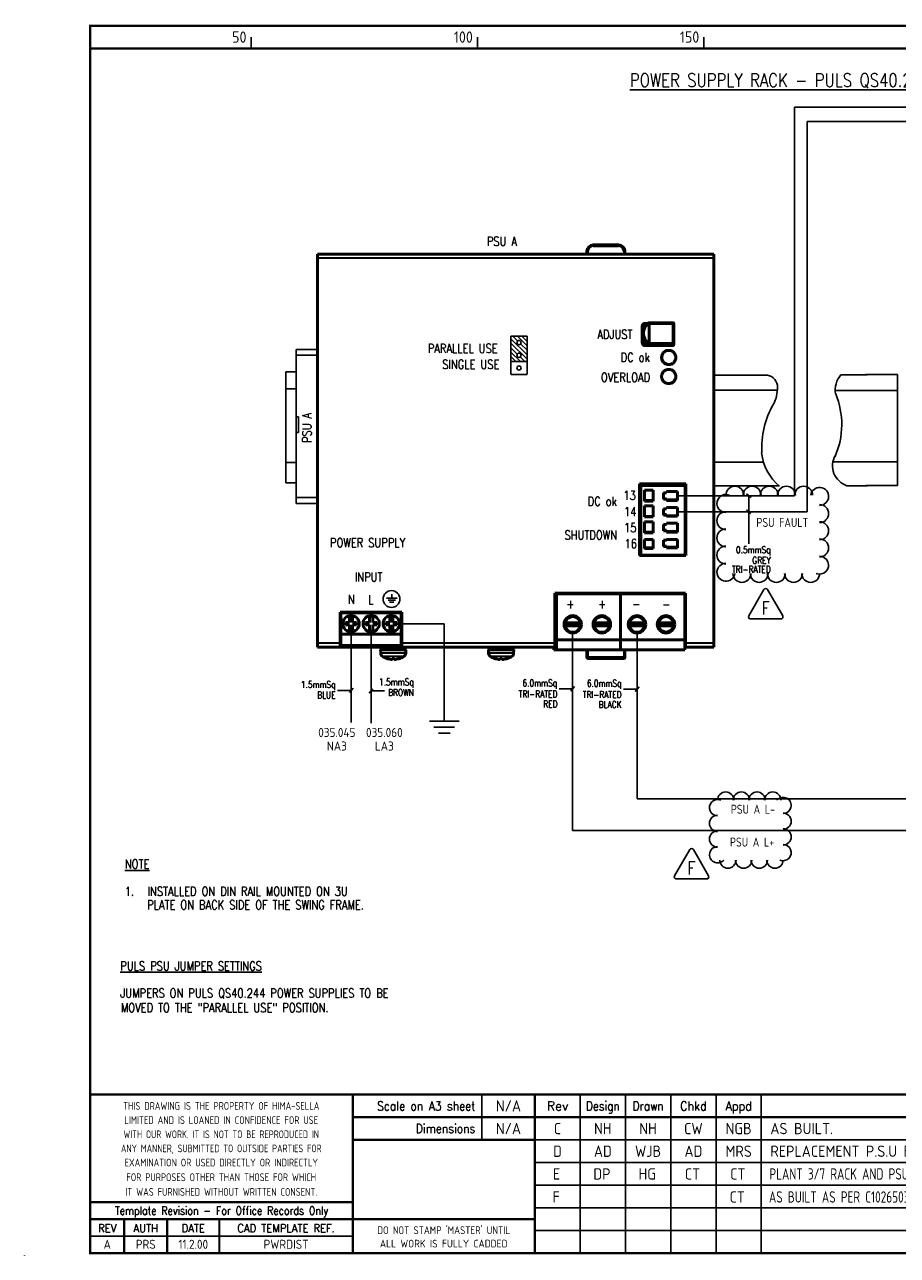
# Model space of a CAD drawing. Extents: x 0 to 408, y 0 to 275.
# Tile 1 of 3: x 0 to 193, y 0 to 272. Entities that reach past the tile are written whole.
import ezdxf
from ezdxf.enums import TextEntityAlignment as Align

# ---------------------------------------------------------------- set-up
doc = ezdxf.new("R2010")
doc.units = 0
doc.header["$MEASUREMENT"] = 0
doc.layers.get('0').update_dxf_attribs({"linetype": 'CONTINUOUS'})
for name, color, linetype in [('00-DRG_FRAME', 12, 'CONTINUOUS'), ('01-DRAW', 7, 'CONTINUOUS'), ('02-TEXT', 2, 'CONTINUOUS'), ('035', 7, 'CONTINUOUS'), ('035-TEXT', 2, 'CONTINUOUS'), ('DIM', 3, 'CONTINUOUS'), ('TEXT', 2, 'CONTINUOUS')]:
    doc.layers.add(name, color=color, linetype=linetype)
doc.layers.add('Sichtbar (ISO)', color=7, linetype='CONTINUOUS', lineweight=50)
doc.layers.add('Sichtbar schmal (ISO)', color=7, linetype='CONTINUOUS', lineweight=35)
doc.styles.add('ISO', font='iso.shx', dxfattribs={"height": 2.5})
doc.styles.add('ROMAND', font='ROMAND')
doc.styles.add('ROMANS', font='romans.shx', dxfattribs={"width": 0.8})

# ---------------------------------------------------------------- blocks, each defined once
blk = doc.blocks.new('A3-CONTRACT')
at = {"style": 'ISO'}
for tag, height, p in [('SCALE', 2.5, (106.86, 31.75)), ('DIMS', 2.5, (106.86, 26.75)), ('CONTRACT', 5, (342, 3)), ('CAD-REF', 2.5, (282, 1.75))]:
    blk.add_attdef(tag, text='', height=height, dxfattribs=at).set_placement(p, align=Align.CENTER)
for tag, p in [('TITLE_2', (303.75, 16.75)), ('TITLE_3', (303.5, 11.75))]:
    blk.add_attdef(tag, p, '', height=2.5, dxfattribs=at)
blk = doc.blocks.new('A3-REVA')
at = {"style": 'ISO'}
for tag, p in [('DESIGNED', (292, 31.75)), ('A', (117.7, 26.75)), ('DES', (127.7, 26.75)), ('DRN', (137.7, 26.75)), ('CHKD', (147.7, 26.75)), ('APPD', (157.7, 26.75)), ('DATE', (258, 26.75)), ('DRAWN', (292, 26.75)), ('CHECKED', (292, 21.75)), ('APPD', (292, 16.75)), ('DATE', (292, 11.75))]:
    blk.add_attdef(tag, text='', height=2.5, dxfattribs=at).set_placement(p, align=Align.CENTER)
blk.add_attdef('DESCRIPTION', (164.7, 26.75), '', height=2.5, dxfattribs=at)
blk = doc.blocks.new('A3-REVB')
at = {"style": 'ISO'}
for tag, p in [('B', (117.7, 21.75)), ('DES', (127.7, 21.75)), ('DRN', (137.7, 21.75)), ('CHKD', (147.7, 21.75)), ('APPD', (157.7, 21.75)), ('DATE', (258, 21.75))]:
    blk.add_attdef(tag, text='', height=2.5, dxfattribs=at).set_placement(p, align=Align.CENTER)
blk.add_attdef('DESCRIPTION', (164.7, 21.75), '', height=2.5, dxfattribs=at)
blk = doc.blocks.new('EARTH')
at = {"color": 4}
for p, q in [((-0.5, 0), (0.5, 0)), ((-0.35, -0.2), (0.35, -0.2)), ((-0.2, -0.4), (0.2, -0.4))]:
    blk.add_line(p, q, dxfattribs=at)
blk = doc.blocks.new('*U22')
at = {"color": 0, "linetype": 'ByBlock', "lineweight": -2}
for centre, start, end in [((-5.43, 6.62), 0, 180), ((-1.97, 6.62), 0, 180), ((1.49, 6.62), 0, 180), ((4.96, 6.62), 0, 180), ((-7.23, 4.96), 67.4635, 270), ((7.23, 5.43), 270, 138.7357), ((-7.23, 1.49), 90, 270), ((7.23, 1.97), 270, 90), ((7.23, -1.49), 270, 90), ((-7.23, -1.97), 90, 270), ((-7.23, -5.43), 90, 318.7357), ((7.23, -4.96), 247.4635, 90), ((-4.96, -6.62), 180, 0), ((-1.49, -6.62), 180, 0), ((1.97, -6.62), 180, 0), ((5.43, -6.62), 180, 0)]:
    blk.add_arc(centre, 1.8, start, end, dxfattribs=at)
blk = doc.blocks.new('TRI-D')
at = {"layer": '01-DRAW'}
blk.add_lwpolyline([(-0.26, 2.55), (-2.34, -1.05, 0.57735), (-2.08, -1.5), (2.08, -1.5, 0.57735), (2.34, -1.05), (0.26, 2.55, 0.57735)], format="xyb", close=True, dxfattribs=at)
at = {"layer": '02-TEXT', "color": 2, "style": 'ROMANS', "width": 0.8}
blk.add_text('F', height=1.8, dxfattribs=at).set_placement((0, 0), align=Align.MIDDLE)
blk = doc.blocks.new('*U24')
at = {"color": 0, "linetype": 'ByBlock', "lineweight": -2}
for centre, start, end in [((-9.41, 6.19), 66.5644, 270), ((-7.61, 7.84), 0, 180), ((-4.16, 7.84), 0, 180), ((-0.71, 7.84), 0, 180), ((2.74, 7.84), 0, 180), ((6.19, 7.84), 0, 180), ((9.41, 7.61), 270, 172.6225), ((9.41, 4.16), 270, 90), ((-9.41, 2.74), 90, 270), ((9.41, 0.71), 270, 90), ((-9.41, -0.71), 90, 270), ((-9.41, -4.16), 90, 270), ((9.41, -2.74), 270, 90), ((9.41, -6.19), 246.5644, 90), ((-9.41, -7.61), 90, 352.6225), ((-6.19, -7.84), 180, 0), ((-2.74, -7.84), 180, 0), ((0.71, -7.84), 180, 0), ((4.16, -7.84), 180, 0), ((7.61, -7.84), 180, 0)]:
    blk.add_arc(centre, 1.8, start, end, dxfattribs=at)

msp = doc.modelspace()

# ---------------------------------------------------------------- hatches: boundary and pattern name
at = {"layer": 'DIM'}
h = msp.add_hatch(dxfattribs=at)
h.set_pattern_fill('ANSI31', color=256, scale=5.600064, angle=180, style=0)
h.set_pattern_definition([(135, (-831.2582, 565.897), (0.4949804, 0.4949804), [])])
h.paths.add_polyline_path([(110.96, 197.34), (107.41, 197.34), (107.41, 202.94), (110.96, 202.94)])
h.paths.add_polyline_path([(108.72, 198.74, 1), (109.65, 198.74, 1)], flags=16)
h.paths.add_polyline_path([(109.65, 201.54, 1), (108.72, 201.54, 1)], flags=16)

# ---------------------------------------------------------------- linework, layer by layer
for p, q in [((170.01, 167.73), (170.01, 253.52)), ((170.01, 253.52), (376.19, 253.52)), ((172.85, 164.19), (172.85, 250.38)), ((172.85, 250.38), (376.16, 250.38)), ((107.41, 194.54), (107.41, 202.94)), ((107.41, 202.94), (110.96, 202.94)), ((110.96, 194.54), (110.96, 202.94)), ((110.96, 194.54), (110.96, 202.94)), ((59.94, 191.3), (59.94, 200)), ((59.94, 200), (64.69, 200)), ((59.96, 198.75), (64.73, 198.75)), ((64.69, 200), (64.69, 191)), ((107.41, 197.34), (110.96, 197.34)), ((57.71, 195.11), (59.94, 195.11)), ((107.41, 194.53), (111, 194.53)), ((186.09, 194.44), (180.27, 194.44)), ((59.94, 191.3), (57.73, 191.3)), ((59.94, 191.3), (59.94, 166.05)), ((64.69, 191), (64.69, 177.69)), ((186.85, 190.95), (179.01, 190.95)), ((59.94, 185.13), (60.52, 185.13)), ((60.52, 185.13), (60.52, 181.72)), ((60.52, 181.72), (59.94, 181.72)), ((59.93, 175.06), (57.72, 175.06)), ((186.42, 175.2), (178.54, 175.2)), ((57.71, 170.61), (59.94, 170.61)), ((158.44, 169.89), (166.63, 169.89)), ((186.17, 169.95), (181.53, 169.95)), ((59.94, 167.35), (64.69, 167.35)), ((59.94, 166.05), (64.69, 166.05)), ((144.26, 167.73), (170.01, 167.73)), ((144.24, 164.19), (172.85, 164.19)), ((72.09, 137.75), (72.09, 117.63)), ((76.51, 137.68), (76.51, 117.53))]:
    msp.add_line(p, q)
at = {"color": 0}
for p, q in [((164.08, 194.32), (152.21, 194.32)), ((152.22, 191.02), (166.25, 191.02)), ((152.4, 175.12), (163.21, 175.12)), ((92.65, 139.46), (82.79, 139.46)), ((92.65, 117.88), (92.65, 139.46)), ((121.01, 137.32), (121.01, 93.78)), ((135.32, 137.32), (135.32, 100.81)), ((135.32, 100.81), (205.49, 100.81)), ((121.01, 93.78), (198.34, 93.78))]:
    msp.add_line(p, q, dxfattribs=at)
at = {"color": 4}
msp.add_line((81.11, 145.14), (81.11, 146.02), dxfattribs=at)
at = {"color": 3}
for p, q in [((118.07, 125.06), (121.02, 125.06)), ((69.14, 124.73), (72.09, 124.73)), ((76.54, 124.65), (79.49, 124.65)), ((132.3, 125), (135.25, 125))]:
    msp.add_line(p, q, dxfattribs=at)
for centre in [(109.19, 201.54), (109.19, 198.74), (109.19, 195.94)]:
    msp.add_circle(centre, 0.467)
at = {"color": 4}
msp.add_circle((81.03, 144.92), 1.86, dxfattribs=at)
at = {"color": 0}
for centre, radius, start, end in [((163.58, 191.69), 2.71, 359.1461, 79.6188), ((158.75, 191.44), 7.51, 332.4336, 1.8502), ((182.22, 178.23), 19.43, 149.9282, 183.1128), ((173.92, 178.44), 11.22, 186.4762, 229.8985)]:
    msp.add_arc(centre, radius, start, end, dxfattribs=at)
for centre, radius, start, end in [((183.9, 191.11), 4.89, 137.3441, 190.4742), ((162.81, 183.46), 17.66, 336.4818, 22.4433), ((183.03, 174.31), 4.59, 149.853, 251.9425)]:
    msp.add_arc(centre, radius, start, end)
at = {"layer": '00-DRG_FRAME'}
for p, q in [((50, 266.5), (50, 269)), ((100, 266.5), (100, 269)), ((150, 266.5), (150, 269)), ((101.01, 35.5), (101.01, 25.5)), ((122.7, 35.5), (122.7, 0.5)), ((132.7, 0.5), (132.7, 35.5)), ((142.7, 0.5), (142.7, 35.5)), ((152.7, 35.5), (152.7, 0.5)), ((162.7, 35.5), (162.7, 0.5)), ((302, 25.5), (112.7, 25.5)), ((112.7, 20.5), (302, 20.5)), ((302, 15.5), (112.7, 15.5)), ((112.7, 10.5), (265, 10.5)), ((302, 5.5), (112.7, 5.5)), ((72.5, 4.25), (14.5, 4.25)), ((0, 0), (0, 0.03))]:
    msp.add_line(p, q, dxfattribs=at)
at = {"layer": '00-DRG_FRAME', "const_width": 0.5}
msp.add_lwpolyline([(14.5, 0.5), (404.5, 0.5), (404.5, 271.5), (14.5, 271.5)], close=True, dxfattribs=at)
for points in [[(14.5, 266.5), (404.5, 266.5)], [(404.5, 35.5), (14.5, 35.5)], [(72.5, 0.5), (72.5, 35.5)], [(112.7, 0.5), (112.7, 35.5)], [(265, 30.5), (72.5, 30.5)], [(112.7, 25.5), (72.5, 25.5)], [(14.5, 11.75), (72.5, 11.75)], [(14.5, 8), (72.5, 8)], [(22, 0.5), (22, 8)], [(31.5, 0.5), (31.5, 8)], [(43, 0.5), (43, 8)], [(112.7, 8), (72.5, 8)]]:
    msp.add_lwpolyline(points, dxfattribs=at)
at = {"layer": '01-DRAW'}
for p, q in [((57.71, 170.61), (57.71, 195.11)), ((152.22, 169.89), (152.22, 194.39)), ((192.76, 194.46), (185.76, 194.46)), ((192.76, 169.96), (192.76, 194.46)), ((192.76, 190.96), (185.76, 190.96)), ((192.76, 175.21), (185.76, 175.21)), ((152.22, 169.89), (159.22, 169.89)), ((192.76, 169.96), (185.76, 169.96))]:
    msp.add_line(p, q, dxfattribs=at)
at = {"layer": 'Sichtbar (ISO)'}
for p, q in [((125.59, 223.12), (131.19, 223.12)), ((152.19, 221.09), (64.69, 221.09)), ((64.69, 220.18), (64.69, 221.09)), ((64.69, 135.21), (64.69, 220.18)), ((124.19, 221.09), (124.19, 221.72)), ((132.59, 221.72), (132.59, 221.09)), ((152.19, 220.18), (152.19, 221.09)), ((152.19, 135.21), (152.19, 220.18)), ((136.39, 205.09), (136.39, 203.59)), ((137.09, 205.79), (137.59, 205.79)), ((137.77, 205.89), (137.7, 205.85)), ((137.89, 205.68), (137.9, 205.62)), ((137.9, 201.48), (137.9, 205.62)), ((142.87, 205.93), (137.91, 205.93)), ((143.39, 205.42), (143.39, 205.77)), ((143.39, 201.59), (143.39, 205.42)), ((136.39, 203.53), (136.39, 203.59)), ((136.39, 203.53), (136.39, 201.64)), ((136.39, 201.64), (136.39, 201.57)), ((137.14, 201.59), (137.14, 201.58)), ((137.18, 201.55), (137.17, 201.56)), ((137.9, 201.48), (137.89, 201.42)), ((143.39, 201.21), (143.39, 201.59)), ((143.39, 201.11), (143.39, 201.21)), ((143.11, 200.88), (137.09, 200.88)), ((143.27, 200.99), (137.91, 200.99)), ((140.7, 198.25), (140.7, 198.32)), ((135.81, 170.34), (135.81, 154.5)), ((135.81, 170.34), (146.03, 170.34)), ((136.09, 170.34), (136.09, 170.02)), ((145.89, 170.02), (136.09, 170.02)), ((136.09, 170.02), (136.09, 154.61)), ((136.9, 168.98), (138.79, 168.98)), ((136.9, 166.54), (136.9, 168.98)), ((138.79, 168.98), (138.79, 166.54)), ((141.8, 168.35), (141.8, 168.63)), ((141.8, 168.63), (144.18, 168.63)), ((144.18, 168.63), (144.18, 166.68)), ((145.89, 170.34), (145.89, 170.02)), ((145.89, 170.02), (145.89, 154.61)), ((146.03, 154.5), (146.03, 170.34)), ((136.9, 166.66), (138.79, 166.66)), ((138.79, 166.54), (136.9, 166.54)), ((141.1, 168.35), (141.8, 168.35)), ((141.1, 166.96), (141.1, 168.35)), ((141.1, 167.08), (141.8, 167.08)), ((141.8, 166.96), (141.1, 166.96)), ((141.8, 166.96), (141.8, 167.08)), ((141.8, 166.68), (141.8, 166.96)), ((141.8, 166.8), (144.18, 166.8)), ((144.18, 166.68), (141.8, 166.68)), ((145.89, 168.3), (146.03, 168.3)), ((145.89, 168.25), (146.03, 168.25)), ((145.89, 167.56), (146.03, 167.56)), ((136.9, 165.49), (138.79, 165.49)), ((136.9, 163.05), (136.9, 165.49)), ((136.9, 163.17), (138.79, 163.17)), ((138.79, 163.05), (136.9, 163.05)), ((138.79, 165.49), (138.79, 163.05)), ((141.1, 164.86), (141.8, 164.86)), ((141.1, 163.47), (141.1, 164.86)), ((141.1, 163.59), (141.8, 163.59)), ((141.8, 163.47), (141.1, 163.47)), ((141.8, 164.86), (141.8, 165.14)), ((141.8, 165.14), (144.18, 165.14)), ((141.8, 163.47), (141.8, 163.59)), ((141.8, 163.19), (141.8, 163.47)), ((141.8, 163.31), (144.18, 163.31)), ((144.18, 163.19), (141.8, 163.19)), ((144.18, 165.14), (144.18, 163.19)), ((145.89, 164.82), (146.03, 164.82)), ((145.89, 164.77), (146.03, 164.77)), ((145.89, 164.07), (146.03, 164.07)), ((136.9, 162), (138.79, 162)), ((136.9, 159.56), (136.9, 162)), ((138.79, 162), (138.79, 159.56)), ((141.1, 161.38), (141.8, 161.38)), ((141.1, 159.98), (141.1, 161.38)), ((141.8, 161.38), (141.8, 161.66)), ((141.8, 161.66), (144.18, 161.66)), ((144.18, 161.66), (144.18, 159.7)), ((145.89, 161.33), (146.03, 161.33)), ((145.89, 161.28), (146.03, 161.28)), ((145.89, 160.58), (146.03, 160.58)), ((136.9, 159.69), (138.79, 159.69)), ((138.79, 159.56), (136.9, 159.56)), ((138.79, 158.1), (136.9, 158.1)), ((136.9, 156.08), (136.9, 158.1)), ((138.79, 158.1), (138.79, 156.08)), ((141.1, 160.11), (141.8, 160.11)), ((141.8, 159.98), (141.1, 159.98)), ((141.1, 156.5), (141.1, 157.89)), ((141.1, 157.89), (141.8, 157.89)), ((141.8, 159.98), (141.8, 160.11)), ((141.8, 159.7), (141.8, 159.98)), ((141.8, 159.83), (144.18, 159.83)), ((144.18, 159.7), (141.8, 159.7)), ((144.18, 158.1), (141.8, 158.1)), ((141.8, 157.89), (141.8, 158.1)), ((144.18, 158.1), (144.18, 156.22)), ((145.89, 157.84), (146.03, 157.84)), ((145.89, 157.79), (146.03, 157.79)), ((136.9, 156.2), (138.79, 156.2)), ((138.79, 156.08), (136.9, 156.08)), ((141.1, 156.62), (141.8, 156.62)), ((141.8, 156.5), (141.1, 156.5)), ((141.8, 156.5), (141.8, 156.62)), ((141.8, 156.22), (141.8, 156.5)), ((141.8, 156.34), (144.18, 156.34)), ((144.18, 156.22), (141.8, 156.22)), ((145.89, 157.1), (146.03, 157.1)), ((146.03, 154.5), (135.81, 154.5)), ((145.89, 154.61), (136.09, 154.61)), ((117.13, 146.19), (117.13, 135.21)), ((117.13, 146.19), (145.97, 146.19)), ((117.45, 146.05), (117.13, 146.05)), ((117.45, 144.44), (117.13, 144.44)), ((117.45, 135.9), (117.45, 146.05)), ((117.45, 146.05), (131.64, 146.05)), ((131.64, 135.9), (131.64, 146.05)), ((131.64, 146.05), (145.83, 146.05)), ((131.64, 135.9), (131.64, 146.05)), ((145.83, 135.9), (145.83, 146.05)), ((145.97, 135.21), (145.97, 146.19)), ((69.66, 141.99), (69.66, 135.21)), ((69.66, 141.99), (83.34, 141.99)), ((69.87, 141.99), (69.87, 141.85)), ((69.87, 141.85), (69.87, 137.16)), ((69.87, 141.85), (83.2, 141.85)), ((83.2, 141.85), (83.2, 141.99)), ((83.2, 137.16), (83.2, 141.85)), ((83.34, 135.21), (83.34, 141.99)), ((70.87, 139.75), (71.74, 139.75)), ((70.87, 139.19), (70.87, 139.75)), ((71.74, 139.19), (70.87, 139.19)), ((71.74, 139.75), (71.74, 141.15)), ((71.74, 141.15), (72.44, 141.15)), ((71.74, 137.79), (71.74, 139.19)), ((72.44, 141.15), (72.44, 139.75)), ((72.44, 139.75), (73.32, 139.75)), ((72.44, 139.19), (72.44, 137.79)), ((73.32, 139.19), (72.44, 139.19)), ((73.32, 139.75), (73.32, 139.19)), ((76.19, 139.75), (75.31, 139.75)), ((75.31, 139.75), (75.31, 139.19)), ((75.31, 139.19), (76.19, 139.19)), ((76.19, 141.15), (76.19, 139.75)), ((76.89, 141.15), (76.19, 141.15)), ((76.19, 139.19), (76.19, 137.79)), ((76.89, 139.75), (76.89, 141.15)), ((77.76, 139.75), (76.89, 139.75)), ((76.89, 137.79), (76.89, 139.19)), ((76.89, 139.19), (77.76, 139.19)), ((77.76, 139.19), (77.76, 139.75)), ((80.63, 139.75), (79.76, 139.75)), ((79.76, 139.75), (79.76, 139.19)), ((79.76, 139.19), (80.63, 139.19)), ((80.63, 141.15), (80.63, 139.75)), ((81.33, 141.15), (80.63, 141.15)), ((80.63, 139.19), (80.63, 137.79)), ((81.33, 139.75), (81.33, 141.15)), ((82.21, 139.75), (81.33, 139.75)), ((81.33, 137.79), (81.33, 139.19)), ((81.33, 139.19), (82.21, 139.19)), ((82.21, 139.19), (82.21, 139.75)), ((119.38, 139.68), (122.74, 139.68)), ((122.74, 138.98), (119.38, 138.98)), ((129.15, 139.68), (125.79, 139.68)), ((125.79, 138.98), (129.15, 138.98)), ((133.57, 139.68), (136.93, 139.68)), ((136.93, 138.98), (133.57, 138.98)), ((143.33, 139.68), (139.98, 139.68)), ((139.98, 138.98), (143.33, 138.98)), ((69.87, 137.16), (69.87, 134.68)), ((69.87, 137.16), (83.2, 137.16)), ((72.44, 137.79), (71.74, 137.79)), ((76.19, 137.79), (76.89, 137.79)), ((80.63, 137.79), (81.33, 137.79)), ((83.2, 134.68), (83.2, 137.16)), ((117.45, 133.73), (117.45, 135.9)), ((117.45, 135.9), (131.64, 135.9)), ((131.64, 133.73), (131.64, 135.9)), ((131.64, 135.9), (145.83, 135.9)), ((131.64, 133.73), (131.64, 135.9)), ((145.83, 133.73), (145.83, 135.9)), ((64.69, 134.29), (64.69, 135.21)), ((69.66, 134.29), (64.69, 134.29)), ((69.66, 135.59), (69.87, 135.59)), ((69.66, 135.21), (69.66, 134.29)), ((69.66, 134.82), (69.87, 134.82)), ((83.34, 134.29), (69.66, 134.29)), ((69.87, 134.68), (69.87, 134.47)), ((69.87, 134.68), (83.2, 134.68)), ((69.87, 134.47), (83.2, 134.47)), ((84.22, 133.73), (78.62, 133.73)), ((78.65, 132.96), (78.62, 133.73)), ((78.76, 133.93), (78.76, 134.29)), ((83.2, 135.59), (83.34, 135.59)), ((83.2, 134.82), (83.34, 134.82)), ((83.2, 134.47), (83.2, 134.68)), ((83.34, 134.29), (83.34, 135.21)), ((117.13, 134.29), (83.34, 134.29)), ((84.08, 133.73), (84.08, 134.29)), ((84.2, 132.96), (84.22, 133.73)), ((108.02, 133.73), (102.42, 133.73)), ((102.45, 132.96), (102.42, 133.73)), ((102.56, 133.93), (102.56, 134.29)), ((107.88, 133.73), (107.88, 134.29)), ((108, 132.96), (108.02, 133.73)), ((116.89, 134.29), (116.89, 133.73)), ((117.45, 133.73), (116.89, 133.73)), ((117.45, 135.34), (117.13, 135.34)), ((117.13, 135.21), (117.13, 134.29)), ((117.45, 133.73), (131.64, 133.73)), ((124.19, 132.05), (124.19, 133.73)), ((131.64, 133.73), (145.83, 133.73)), ((132.59, 133.73), (132.59, 132.05)), ((145.97, 134.89), (145.83, 134.89)), ((145.83, 134.82), (145.97, 134.82)), ((145.97, 134.29), (145.83, 134.29)), ((145.97, 134.29), (145.97, 135.21)), ((152.19, 134.29), (145.97, 134.29)), ((152.19, 134.29), (152.19, 135.21)), ((79.94, 131.82), (79.94, 131.82)), ((81.15, 131.6), (81.17, 131.82)), ((81.15, 131.6), (81.15, 131.6)), ((81.16, 131.82), (81.16, 131.83)), ((81.16, 131.82), (81.69, 131.82)), ((81.69, 131.6), (81.67, 131.82)), ((81.69, 131.83), (81.69, 131.82)), ((82.9, 131.82), (82.91, 131.82)), ((103.74, 131.82), (103.74, 131.82)), ((104.95, 131.6), (104.97, 131.82)), ((104.95, 131.6), (104.95, 131.6)), ((104.96, 131.82), (104.96, 131.83)), ((104.96, 131.82), (105.49, 131.82)), ((105.49, 131.6), (105.47, 131.82)), ((105.49, 131.83), (105.49, 131.82)), ((106.7, 131.82), (106.71, 131.82)), ((132.31, 131.77), (124.47, 131.77))]:
    msp.add_line(p, q, dxfattribs=at)
at = {"layer": 'Sichtbar (ISO)', "flags": 128}
for points in [[(137.7, 205.85), (137.41, 205.67), (137.15, 205.45), (136.93, 205.19), (136.74, 204.91), (136.59, 204.6), (136.48, 204.28), (136.41, 203.94), (136.39, 203.59)], [(136.39, 205.09), (136.4, 205.23), (136.44, 205.36), (136.51, 205.48), (136.59, 205.59), (136.7, 205.67), (136.82, 205.74), (136.95, 205.77), (137.09, 205.79)], [(137.89, 205.68), (137.83, 205.76), (137.78, 205.82), (137.73, 205.85), (137.7, 205.85)], [(142.87, 205.93), (143.03, 205.93), (143.18, 205.93), (143.25, 205.92), (143.32, 205.9), (143.37, 205.84), (143.39, 205.77)], [(137.17, 201.56), (136.99, 201.77), (136.84, 202), (136.7, 202.24), (136.59, 202.48), (136.5, 202.74), (136.44, 203), (136.4, 203.27), (136.39, 203.53)], [(136.39, 201.57), (136.4, 201.44), (136.44, 201.31), (136.51, 201.19), (136.59, 201.08), (136.7, 200.99), (136.82, 200.93), (136.95, 200.89), (137.09, 200.88)], [(137.76, 201.03), (137.46, 201.23), (137.18, 201.48)], [(137.69, 201.17), (137.72, 201.19), (137.77, 201.25), (137.82, 201.33), (137.89, 201.42)], [(137.91, 200.99), (137.83, 201), (137.76, 201.03)], [(142.25, 199.83), (142.4, 199.82), (142.56, 199.8), (142.71, 199.76), (142.86, 199.71), (143, 199.64), (143.13, 199.56), (143.26, 199.47), (143.37, 199.37), (143.47, 199.25), (143.56, 199.13), (143.64, 199), (143.71, 198.86), (143.76, 198.71), (143.8, 198.56), (143.82, 198.4), (143.83, 198.25), (143.82, 198.1), (143.8, 197.95), (143.76, 197.8), (143.71, 197.65), (143.64, 197.51), (143.56, 197.38), (143.47, 197.25), (143.37, 197.14), (143.26, 197.04), (143.13, 196.95), (143, 196.87), (142.86, 196.8), (142.71, 196.75), (142.56, 196.71), (142.4, 196.69), (142.25, 196.68), (142.1, 196.69), (141.95, 196.71), (141.8, 196.75), (141.65, 196.8), (141.51, 196.87), (141.37, 196.95), (141.25, 197.04), (141.14, 197.14), (141.04, 197.25), (140.94, 197.38), (140.86, 197.51), (140.8, 197.65), (140.74, 197.8), (140.71, 197.95), (140.68, 198.1), (140.68, 198.25), (140.68, 198.4), (140.71, 198.56), (140.74, 198.71), (140.8, 198.86), (140.86, 199), (140.94, 199.13), (141.04, 199.25), (141.14, 199.37), (141.25, 199.47), (141.37, 199.56), (141.51, 199.64), (141.65, 199.71), (141.8, 199.76), (141.95, 199.8), (142.1, 199.82), (142.25, 199.83)], [(143.35, 201.02), (143.31, 200.96), (143.25, 200.92), (143.18, 200.89), (143.11, 200.88)], [(143.23, 200.99), (143.17, 200.96), (143.11, 200.94)], [(142.25, 195.63), (142.4, 195.62), (142.56, 195.6), (142.71, 195.56), (142.86, 195.51), (143, 195.44), (143.13, 195.36), (143.26, 195.27), (143.37, 195.17), (143.47, 195.05), (143.56, 194.93), (143.64, 194.8), (143.71, 194.66), (143.76, 194.51), (143.8, 194.36), (143.82, 194.2), (143.83, 194.05), (143.82, 193.9), (143.8, 193.75), (143.76, 193.6), (143.71, 193.45), (143.64, 193.31), (143.56, 193.18), (143.47, 193.05), (143.37, 192.94), (143.26, 192.84), (143.13, 192.75), (143, 192.67), (142.86, 192.6), (142.71, 192.55), (142.56, 192.51), (142.4, 192.49), (142.25, 192.48), (142.1, 192.49), (141.95, 192.51), (141.8, 192.55), (141.65, 192.6), (141.51, 192.67), (141.37, 192.75), (141.25, 192.84), (141.14, 192.94), (141.04, 193.05), (140.94, 193.18), (140.86, 193.31), (140.8, 193.45), (140.74, 193.6), (140.71, 193.75), (140.68, 193.9), (140.68, 194.05), (140.68, 194.2), (140.71, 194.36), (140.74, 194.51), (140.8, 194.66), (140.86, 194.8), (140.94, 194.93), (141.04, 195.05), (141.14, 195.17), (141.25, 195.27), (141.37, 195.36), (141.51, 195.44), (141.65, 195.51), (141.8, 195.56), (141.95, 195.6), (142.1, 195.62), (142.25, 195.63)], [(81.15, 131.6), (81.14, 131.59), (81.1, 131.59), (81.03, 131.59), (80.96, 131.6)], [(81.89, 131.6), (81.81, 131.59), (81.75, 131.59), (81.7, 131.59), (81.69, 131.6)], [(104.95, 131.6), (104.94, 131.59), (104.9, 131.59), (104.83, 131.59), (104.76, 131.6)], [(105.69, 131.6), (105.61, 131.59), (105.55, 131.59), (105.5, 131.59), (105.49, 131.6)]]:
    msp.add_lwpolyline(points, dxfattribs=at)
at = {"layer": 'Sichtbar (ISO)'}
for centre, radius in [((72.09, 139.47), 1.8), ((76.54, 139.47), 1.8), ((80.98, 139.47), 1.8), ((121.06, 139.33), 1.93), ((127.47, 139.33), 1.93), ((135.25, 139.33), 1.92), ((141.66, 139.33), 1.92)]:
    msp.add_circle(centre, radius, dxfattribs=at)
for centre, radius, start, end in [((125.59, 221.72), 1.4, 90, 180), ((131.19, 221.72), 1.4, 0, 90), ((137.91, 205.65), 0.28, 90, 120.2583), ((137.28, 201.58), 0.14, 180, 224.506), ((121.06, 139.33), 1.72, 11.7757, 168.2243), ((121.06, 139.33), 1.72, 191.7757, 348.2243), ((127.47, 139.33), 1.72, 11.7757, 168.2243), ((127.47, 139.33), 1.72, 191.7757, 348.2243), ((135.25, 139.33), 1.71, 11.7757, 168.2243), ((135.25, 139.33), 1.72, 191.7757, 348.2243), ((141.66, 139.33), 1.71, 11.7757, 168.2243), ((141.66, 139.33), 1.71, 191.7757, 348.2243), ((79.56, 132.99), 0.91, 182, 239.2087), ((81.42, 136.11), 4.55, 239.2087, 250.4409), ((79.94, 131.94), 0.116, 250.4409, 270), ((82.91, 131.94), 0.116, 270, 289.5591), ((81.42, 136.11), 4.55, 289.5591, 300.7913), ((83.29, 132.99), 0.91, 300.7913, 358), ((103.36, 132.99), 0.91, 182, 239.2087), ((105.22, 136.11), 4.55, 239.2087, 250.4409), ((103.74, 131.94), 0.116, 250.4409, 270), ((106.71, 131.94), 0.116, 270, 289.5591), ((105.22, 136.11), 4.55, 289.5591, 300.7913), ((107.09, 132.99), 0.91, 300.7913, 358), ((124.47, 132.05), 0.28, 180, 270), ((132.31, 132.05), 0.28, 270, 0)]:
    msp.add_arc(centre, radius, start, end, dxfattribs=at)
for centre, major_axis, ratio, start_param, end_param in [((143.25, 201.13), (0.106, -0.106), 0.856223, 5.420485, 6.991281), ((142.31, 198.32), (-1.61, 0), 0.991572, 5.962051, 8.36673), ((142.31, 198.25), (-1.61, 0), 0.991572, 0, 1.061602), ((142.23, 194.13), (1.61, 0), 0.994022, 3.873184, 6.068737), ((89.4, 133.93), (-10.63, 0), 0.866025, 6.283183, 6.304249), ((113.2, 133.93), (-10.63, 0), 0.866025, 6.283183, 6.304249), ((81.42, 136.1), (-4.44, 0.97), 0.996012, 1.450252, 1.683578), ((81.56, 136.1), (-0.4, -4.53), 0.019103, 5.947706, 6.181032), ((81.29, 136.1), (0.4, -4.53), 0.019103, 0.102154, 0.335479), ((81.42, 136.1), (-4.44, -0.97), 0.996012, 1.458015, 1.69134), ((105.22, 136.1), (-4.44, 0.97), 0.996012, 1.450252, 1.683578), ((105.36, 136.1), (-0.4, -4.53), 0.019103, 5.947706, 6.181032), ((105.09, 136.1), (0.4, -4.53), 0.019103, 0.102154, 0.335479), ((105.22, 136.1), (-4.44, -0.97), 0.996012, 1.458015, 1.69134)]:
    msp.add_ellipse(centre, major_axis=major_axis, ratio=ratio, start_param=start_param, end_param=end_param, dxfattribs=at)
at = {"layer": 'Sichtbar schmal (ISO)'}
for p, q in [((125.59, 223.12), (125.59, 222.84)), ((125.59, 222.84), (131.19, 222.84)), ((131.19, 223.12), (131.19, 222.84)), ((152.19, 220.18), (64.69, 220.18)), ((124.19, 221.72), (124.47, 221.72)), ((124.47, 221.09), (124.47, 221.72)), ((132.31, 221.72), (132.59, 221.72)), ((132.31, 221.72), (132.31, 221.09)), ((136.53, 204.45), (136.53, 205.12)), ((137.09, 205.79), (137.09, 205.67)), ((137.09, 205.67), (137.42, 205.67)), ((137.91, 205.93), (137.91, 205.69)), ((137.91, 205.69), (142.87, 205.69)), ((142.87, 205.69), (142.87, 205.93)), ((143.11, 205.46), (143.11, 201.64)), ((136.53, 201.66), (136.53, 202.66)), ((137.09, 201.1), (137.09, 200.94)), ((137.64, 201.1), (137.09, 201.1)), ((137.18, 201.48), (137.18, 201.55)), ((137.76, 201.12), (137.76, 201.03)), ((137.91, 201.41), (137.91, 201.09)), ((142.87, 201.41), (137.91, 201.41)), ((142.87, 201.41), (142.87, 201.09)), ((137.09, 200.94), (143.11, 200.94)), ((137.09, 200.88), (137.09, 200.94)), ((137.09, 200.88), (137.09, 200.88)), ((143.11, 200.88), (137.09, 200.88)), ((137.91, 200.99), (137.91, 201.09)), ((137.91, 201.09), (142.87, 201.09)), ((137.91, 200.99), (137.91, 200.99)), ((143.25, 200.99), (137.91, 200.99)), ((143.11, 200.94), (143.11, 200.88)), ((143.11, 200.88), (143.11, 200.88)), ((143.25, 201.07), (143.25, 200.99)), ((69.66, 135.21), (64.69, 135.21)), ((69.66, 135.17), (69.87, 135.17)), ((83.2, 135.17), (83.34, 135.17)), ((117.13, 135.21), (83.34, 135.21)), ((124.47, 132.05), (124.47, 133.73)), ((132.31, 133.73), (132.31, 132.05)), ((152.19, 135.21), (145.97, 135.21)), ((84.2, 132.96), (78.65, 132.96)), ((83.75, 132.21), (79.09, 132.21)), ((79.92, 131.83), (79.9, 131.83)), ((81.15, 131.6), (81.17, 131.82)), ((81.69, 131.83), (81.16, 131.83)), ((81.69, 131.6), (81.67, 131.82)), ((82.95, 131.83), (82.92, 131.83)), ((108, 132.96), (102.45, 132.96)), ((107.55, 132.21), (102.89, 132.21)), ((103.72, 131.83), (103.7, 131.83)), ((104.95, 131.6), (104.97, 131.82)), ((105.49, 131.83), (104.96, 131.83)), ((105.49, 131.6), (105.47, 131.82)), ((106.75, 131.83), (106.72, 131.83)), ((124.47, 132.05), (124.19, 132.05)), ((132.31, 132.05), (124.47, 132.05)), ((124.47, 132.05), (124.47, 131.77)), ((132.31, 132.05), (132.31, 131.77)), ((132.59, 132.05), (132.31, 132.05))]:
    msp.add_line(p, q, dxfattribs=at)
at = {"layer": 'Sichtbar schmal (ISO)', "flags": 128}
for points in [[(137.04, 201.77), (137.19, 201.61), (137.34, 201.45), (137.51, 201.3), (137.69, 201.17)], [(142.87, 201.09), (143.04, 201.08), (143.15, 201.08), (143.22, 201.08), (143.25, 201.07)]]:
    msp.add_lwpolyline(points, dxfattribs=at)
at = {"layer": 'Sichtbar schmal (ISO)'}
for centre, start, end in [((125.59, 221.72), 90, 180), ((131.19, 221.72), 0, 90)]:
    msp.add_arc(centre, 1.12, start, end, dxfattribs=at)
for centre, major_axis, ratio, start_param, end_param in [((136.53, 205.09), (-0.14, 0), 0.15399, 4.712389, 6.283185), ((137.09, 205.12), (-0.56, 0), 0.988072, 4.712389, 6.283185), ((139.31, 203.45), (-1.95, 1.72), 0.927495, 5.991042, 7.948914), ((137.91, 205.65), (-0.141, 0.242), 0.078291, 4.845795, 6.283185), ((139.19, 203.55), (2.52, 0), 0.988072, 2.104142, 2.113908), ((142.87, 205.46), (0.233, 0), 0.988072, 0, 1.570796), ((143.11, 205.42), (0.28, 0), 0.15399, 0, 1.570796), ((139.19, 203.41), (2.18, -1.88), 0.934311, 3.821525, 4.518615), ((139.19, 203.34), (-2.17, 1.9), 0.930899, 0.683585, 1.454364), ((136.53, 201.64), (-0.14, 0), 0.15399, 4.712389, 6.283185), ((137.09, 201.64), (-0.7, 0), 0.988072, 0, 1.570796), ((137.09, 201.57), (-0.7, 0), 0.988072, 0, 1.570796), ((137.09, 201.66), (-0.56, 0), 0.988072, 0, 1.570796), ((137.28, 201.58), (-0.14, 0), 0.988072, 0, 0.770779), ((137.28, 201.58), (-0.0998, -0.0981), 0.110468, 6.17503, 6.283185), ((139.19, 203.41), (-2.8, 0), 0.988072, 0.770779, 1.037451), ((139.19, 203.51), (2.8, 0), 0.988072, 4.147741, 4.179044), ((137.91, 201.36), (-0.141, -0.242), 0.078291, 4.578983, 6.149779), ((137.91, 201.36), (0.28, 0), 0.988072, 4.179044, 4.712389), ((139.19, 203.55), (-2.52, 0), 0.988072, 1.027684, 1.037451), ((142.87, 201.64), (0.233, 0), 0.988072, 4.712389, 6.283185), ((143.11, 201.59), (0.28, 0), 0.15399, 0, 1.570796), ((143.25, 201.21), (0.14, 0), 0.988072, 4.712389, 6.283185), ((137.91, 201.27), (-0.28, 0), 0.988072, 1.037451, 1.570796), ((137.84, 201.15), (-0.071, -0.121), 0.078291, 6.149779, 6.283185), ((143.11, 201.16), (-0.28, 0), 0.988072, 1.570796, 2.607823)]:
    msp.add_ellipse(centre, major_axis=major_axis, ratio=ratio, start_param=start_param, end_param=end_param, dxfattribs=at)
at = {"layer": 'TEXT', "color": 3}
for p, q in [((160.46, 167.34), (159.46, 168.17)), ((159.96, 167.75), (159.96, 157.13)), ((160.42, 163.78), (159.42, 164.61)), ((71.73, 124.27), (72.56, 125.27)), ((76.08, 124.11), (76.91, 125.11)), ((120.66, 124.59), (121.48, 125.59)), ((134.88, 124.54), (135.71, 125.54))]:
    msp.add_line(p, q, dxfattribs=at)

# ---------------------------------------------------------------- block references
at = {"color": 6}
for name, p, xscale, yscale, zscale in [('*U24', (165.24, 159.21), 1.1, 1.1, 1.1), ('TRI-D', (163.68, 142.92), 1.6, 1.6, 1.6)]:
    msp.add_blockref(name, p, dxfattribs=dict(at, xscale=xscale, yscale=yscale, zscale=zscale))
msp.add_blockref('*U22', (160.28, 93.9), dxfattribs=at)
at = {"xscale": 1.6, "yscale": 1.6, "zscale": 1.6}
msp.add_blockref('TRI-D', (147.3, 85.51), dxfattribs=at)
ref = msp.add_blockref('A3-CONTRACT', (0, 0))
ref.add_attrib('SCALE', 'N/A', dxfattribs={"height": 2.5, "style": 'ISO'}).set_placement((106.86, 31.75), align=Align.CENTER)
ref.add_attrib('DIMS', 'N/A', dxfattribs={"height": 2.5, "style": 'ISO'}).set_placement((106.86, 26.75), align=Align.CENTER)
ref.add_attrib('CAD-REF', '10265-P3-PWRDIST#NH01', dxfattribs={"height": 2, "style": 'ISO'}).set_placement((283.48, 1.75), align=Align.CENTER)
ref.add_attrib('TITLE_2', 'ICI SYNETIX ESD SYSTEM - No.3 AND No.7 PLANTS', (303.75, 16.75), dxfattribs={"height": 2.5, "style": 'ISO'})
ref.add_attrib('TITLE_3', 'FISHER-ROSEMOUNT - P.O. No. 99003994', (303.5, 11.75), dxfattribs={"height": 2.5, "style": 'ISO'})
ref.add_attrib('CONTRACT', 'C10265H/P3', dxfattribs={"height": 5, "style": 'ISO'}).set_placement((342, 3), align=Align.CENTER)
at = {"layer": '035', "color": 4, "xscale": 2.34, "yscale": 2.34, "zscale": 2.34}
msp.add_blockref('EARTH', (81.09, 145.14), dxfattribs=at)
at = {"layer": '035', "xscale": 6.5, "yscale": 6.5, "zscale": 6.5}
msp.add_blockref('EARTH', (92.69, 117.92), dxfattribs=at)
at = {"layer": '035-TEXT'}
ref = msp.add_blockref('A3-REVA', (0, 0), dxfattribs=at)
ref.add_attrib('DESIGNED', 'NH', dxfattribs={"layer": '0', "height": 2.5, "style": 'ISO'}).set_placement((292, 31.75), align=Align.CENTER)
ref.add_attrib('DRAWN', 'NH', dxfattribs={"layer": '0', "height": 2.5, "style": 'ISO'}).set_placement((292, 26.75), align=Align.CENTER)
ref.add_attrib('CHECKED', 'CW', dxfattribs={"layer": '0', "height": 2.5, "style": 'ISO'}).set_placement((292, 21.75), align=Align.CENTER)
ref.add_attrib('APPD', 'NGB', dxfattribs={"layer": '0', "height": 2.5, "style": 'ISO'}).set_placement((292, 16.75), align=Align.CENTER)
ref.add_attrib('A', 'C', dxfattribs={"layer": '0', "height": 2.5, "style": 'ISO'}).set_placement((117.7, 26.75), align=Align.CENTER)
ref.add_attrib('DES', 'NH', dxfattribs={"layer": '0', "height": 2.5, "style": 'ISO'}).set_placement((127.7, 26.75), align=Align.CENTER)
ref.add_attrib('DRN', 'NH', dxfattribs={"layer": '0', "height": 2.5, "style": 'ISO'}).set_placement((137.7, 26.75), align=Align.CENTER)
ref.add_attrib('CHKD', 'CW', dxfattribs={"layer": '0', "height": 2.5, "style": 'ISO'}).set_placement((147.7, 26.75), align=Align.CENTER)
ref.add_attrib('APPD', 'NGB', dxfattribs={"layer": '0', "height": 2.5, "style": 'ISO'}).set_placement((157.7, 26.75), align=Align.CENTER)
ref.add_attrib('DESCRIPTION', 'AS BUILT.', (164.7, 26.75), dxfattribs={"layer": '0', "height": 2.5, "style": 'ISO'})
ref.add_attrib('DATE', '06.06.00', dxfattribs={"layer": '0', "height": 2.5, "style": 'ISO'}).set_placement((257.5, 26.75), align=Align.CENTER)
ref.add_attrib('DATE', '04.04.00', dxfattribs={"layer": '0', "height": 2.5, "style": 'ISO'}).set_placement((292, 11.75), align=Align.CENTER)
msp.add_blockref('A3-REVB', (0, 0), dxfattribs=at).add_auto_attribs({'B': 'D', 'DES': 'AD', 'DRN': 'WJB', 'CHKD': 'AD', 'APPD': 'MRS', 'DESCRIPTION': 'REPLACEMENT P.S.U FOR C13017V', 'DATE': '28.09.10'})
ref = msp.add_blockref('A3-REVB', (-0.2, -5.02), dxfattribs=at)
ref.add_attrib('B', 'E', dxfattribs={"layer": '0', "height": 2.5, "style": 'ISO'}).set_placement((117.5, 16.73), align=Align.CENTER)
ref.add_attrib('DES', 'DP', dxfattribs={"layer": '0', "height": 2.5, "style": 'ISO'}).set_placement((127.5, 16.73), align=Align.CENTER)
ref.add_attrib('DRN', 'HG', dxfattribs={"layer": '0', "height": 2.5, "style": 'ISO'}).set_placement((137.5, 16.73), align=Align.CENTER)
ref.add_attrib('CHKD', 'CT', dxfattribs={"layer": '0', "height": 2.5, "style": 'ISO'}).set_placement((147.5, 16.73), align=Align.CENTER)
ref.add_attrib('APPD', 'CT', dxfattribs={"layer": '0', "height": 2.5, "style": 'ISO'}).set_placement((157.5, 16.73), align=Align.CENTER)
ref.add_attrib('DESCRIPTION', 'PLANT 3/7 RACK AND PSU UPGRADE AS PER C10265035V', (164.5, 16.73), dxfattribs={"layer": '0', "height": 2.5, "style": 'ISO', "width": 0.8})
ref.add_attrib('DATE', '01.05.19', dxfattribs={"layer": '0', "height": 2.5, "style": 'ISO'}).set_placement((257.8, 16.73), align=Align.CENTER)
ref = msp.add_blockref('A3-REVB', (-0.31, -10.1), dxfattribs=at)
ref.add_attrib('B', 'F', dxfattribs={"layer": '0', "height": 2.5, "style": 'ISO'}).set_placement((117.39, 11.65), align=Align.CENTER)
ref.add_attrib('APPD', 'CT', dxfattribs={"layer": '0', "height": 2.5, "style": 'ISO'}).set_placement((157.39, 11.65), align=Align.CENTER)
ref.add_attrib('DESCRIPTION', 'AS BUILT AS PER C10265035V', (164.39, 11.65), dxfattribs={"layer": '0', "height": 2.5, "style": 'ISO', "width": 0.8})
ref.add_attrib('DATE', '27.06.19', dxfattribs={"layer": '0', "height": 2.5, "style": 'ISO'}).set_placement((257.69, 11.65), align=Align.CENTER)

# ---------------------------------------------------------------- texts
at = {"layer": '00-DRG_FRAME', "style": 'ISO'}
for s, p in [('50', (49, 267.75)), ('100', (99, 267.75)), ('150', (149, 267.75))]:
    msp.add_text(s, height=2.5, dxfattribs=at).set_placement(p, align=Align.RIGHT)
at = {"layer": '00-DRG_FRAME', "color": 3, "style": 'ISO'}
for s, width, p in [('THIS DRAWING IS THE PROPERTY OF HIMA-SELLA', 0.9, (43.43, 33)), ("DO NOT STAMP 'MASTER' UNTIL", 0.95, (92.56, 5.73))]:
    msp.add_text(s, height=1.7, dxfattribs=dict(at, width=width)).set_placement(p, align=Align.MIDDLE)
at = {"layer": '00-DRG_FRAME', "color": 4, "style": 'ROMAND', "width": 0.87}
for s, p in [('Scale on A3 sheet', (99.54, 32)), ('Dimensions', (99.54, 27.01))]:
    msp.add_text(s, height=2, dxfattribs=at).set_placement(p, align=Align.RIGHT)
at = {"layer": '00-DRG_FRAME', "color": 4, "style": 'ROMAND'}
msp.add_text('Rev', height=2, dxfattribs=at).set_placement((117.7, 32), align=Align.CENTER)
for s, width, p in [('Design', 0.85, (127.7, 32)), ('Drawn', 0.85, (137.7, 32)), ('Chkd', 0.9, (147.7, 32)), ('Appd', 0.9, (157.7, 32))]:
    msp.add_text(s, height=2, dxfattribs=dict(at, width=width)).set_placement(p, align=Align.CENTER)
at = {"layer": '00-DRG_FRAME', "color": 3, "style": 'ISO'}
for s, width, p in [('LIMITED AND IS LOANED IN CONFIDENCE FOR USE', 0.9, (43.43, 29.87)), ('WITH OUR WORK. IT IS NOT TO BE REPRODUCED IN', 0.87, (43.43, 26.74)), ('ANY MANNER, SUBMITTED TO OUTSIDE PARTIES FOR', 0.87, (43.43, 23.62)), ('EXAMINATION OR USED DIRECTLY OR INDIRECTLY', 0.9, (43.43, 20.49)), ('FOR PURPOSES OTHER THAN THOSE FOR WHICH', 0.9, (43.43, 17.26)), ('IT WAS FURNISHED WITHOUT WRITTEN CONSENT.', 0.9, (43.43, 14.01))]:
    msp.add_text(s, height=1.7, dxfattribs=dict(at, width=width)).set_placement(p, align=Align.MIDDLE_CENTER)
at = {"layer": '00-DRG_FRAME', "color": 4, "style": 'ROMAND'}
for s, width, p in [('Template Revision - For Office Records Only', 0.85, (43.5, 9.62)), ('REV', 0.9, (18.25, 6)), ('AUTH', 0.9, (26.75, 6)), ('DATE', 0.9, (37.25, 6)), ('CAD TEMPLATE REF.', 0.9, (57.75, 6))]:
    msp.add_text(s, height=1.8, dxfattribs=dict(at, width=width)).set_placement(p, align=Align.MIDDLE)
at = {"layer": '00-DRG_FRAME', "color": 41, "style": 'ISO'}
for s, p in [('A', (18.25, 1.45)), ('PRS', (26.75, 1.45)), ('11.2.00', (37.25, 1.45)), ('PWRDIST', (57.75, 1.45))]:
    msp.add_text(s, height=2, dxfattribs=at).set_placement(p, align=Align.CENTER)
at = {"layer": '00-DRG_FRAME', "color": 3, "style": 'ISO'}
msp.add_text('ALL WORK IS FULLY CADDED', height=1.7, dxfattribs=at).set_placement((92.56, 2.6), align=Align.MIDDLE_CENTER)
at = {"layer": '035-TEXT', "style": 'ISO', "width": 0.9}
for s, p in [('PSU FAULT', (173.09, 161.83)), ('PSU A L-', (165.75, 98.51)), ('PSU A L+', (165.56, 91.25))]:
    msp.add_text(s, height=2, dxfattribs=at).set_placement(p, align=Align.MIDDLE_RIGHT)
at = {"layer": '035-TEXT', "style": 'ISO'}
for s, p in [('035.045', (68.96, 115.46)), ('035.060', (79.45, 115.46)), ('NA3', (68.96, 112.46)), ('LA3', (79.45, 112.46))]:
    msp.add_text(s, height=2, dxfattribs=at).set_placement(p, align=Align.MIDDLE)
at = {"layer": 'TEXT', "style": 'ROMANS', "width": 0.8}
msp.add_text('%%UPOWER SUPPLY RACK - PULS QS40.244 & YR80.242 - 230Vac - 24Vdc (FRONT VIEW)', height=3, dxfattribs=at).set_placement((205.99, 259.27), align=Align.MIDDLE)
for rotation, p in [(360, (102.09, 222.88)), (90, (63.34, 179.4))]:
    msp.add_text('PSU A', height=2, rotation=rotation, dxfattribs=at).set_placement(p)
for s, p in [('ADJUST', (126.5, 202.37)), ('PARALLEL USE', (89.04, 199.25)), ('DC ok', (131.64, 197.28)), ('SINGLE USE', (92.23, 195.75)), ('OVERLOAD', (127.3, 192.88)), ('DC ok', (124.36, 165.51)), ('POWER SUPPLY', (67.45, 156.36)), ('SHUTDOWN', (119.24, 158.04)), ('INPUT', (72.92, 148.77)), ('+', (119.64, 142.83)), ('+', (126.67, 142.84)), ('-', (134.21, 142.83)), ('-', (140.84, 142.81)), ('%%UNOTE', (22.14, 85.4)), ('1.', (22.14, 79.4)), ('INSTALLED ON DIN RAIL MOUNTED ON 3U ', (27.14, 79.4)), ('PLATE ON BACK SIDE OF THE SWING FRAME. ', (27.07, 76.4)), ('%%UPULS PSU JUMPER SETTINGS', (21.14, 62.91)), ('JUMPERS ON PULS QS40.244 POWER SUPPLIES TO BE ', (21.14, 56.91)), ('MOVED TO THE "PARALLEL USE" POSITION. ', (21.25, 53.71))]:
    msp.add_text(s, height=2, dxfattribs=at).set_placement(p)
at = {"layer": 'TEXT', "color": 4, "style": 'ROMANS', "width": 0.8}
for s, p in [('13', (132.25, 166.79)), ('14', (132.38, 163.21)), ('15', (132.38, 159.67)), ('16', (132.5, 156.16)), ('N', (71.4, 143.84)), ('L', (75.88, 143.8))]:
    msp.add_text(s, height=2, dxfattribs=at).set_placement(p)
at = {"layer": 'TEXT', "color": 3, "style": 'ROMANS', "width": 0.8}
for s, p in [('0.5mmSq', (164.77, 155.79)), ('TRI-RATED', (164.77, 151.48)), ('GREY', (164.77, 153.48)), ('1.5mmSq', (68.68, 126.05)), ('1.5mmSq', (85.95, 126.6)), ('BROWN', (85.95, 124.29)), ('6.0mmSq', (117.61, 126.37)), ('6.0mmSq', (131.84, 126.32)), ('BLUE', (68.68, 123.74)), ('TRI-RATED', (117.66, 123.95)), ('RED', (117.68, 121.75)), ('TRI-RATED', (131.81, 123.82)), ('BLACK', (131.83, 121.63))]:
    msp.add_text(s, height=1.5, dxfattribs=at).set_placement(p, align=Align.MIDDLE_RIGHT)

doc.saveas('drawing.dxf')
